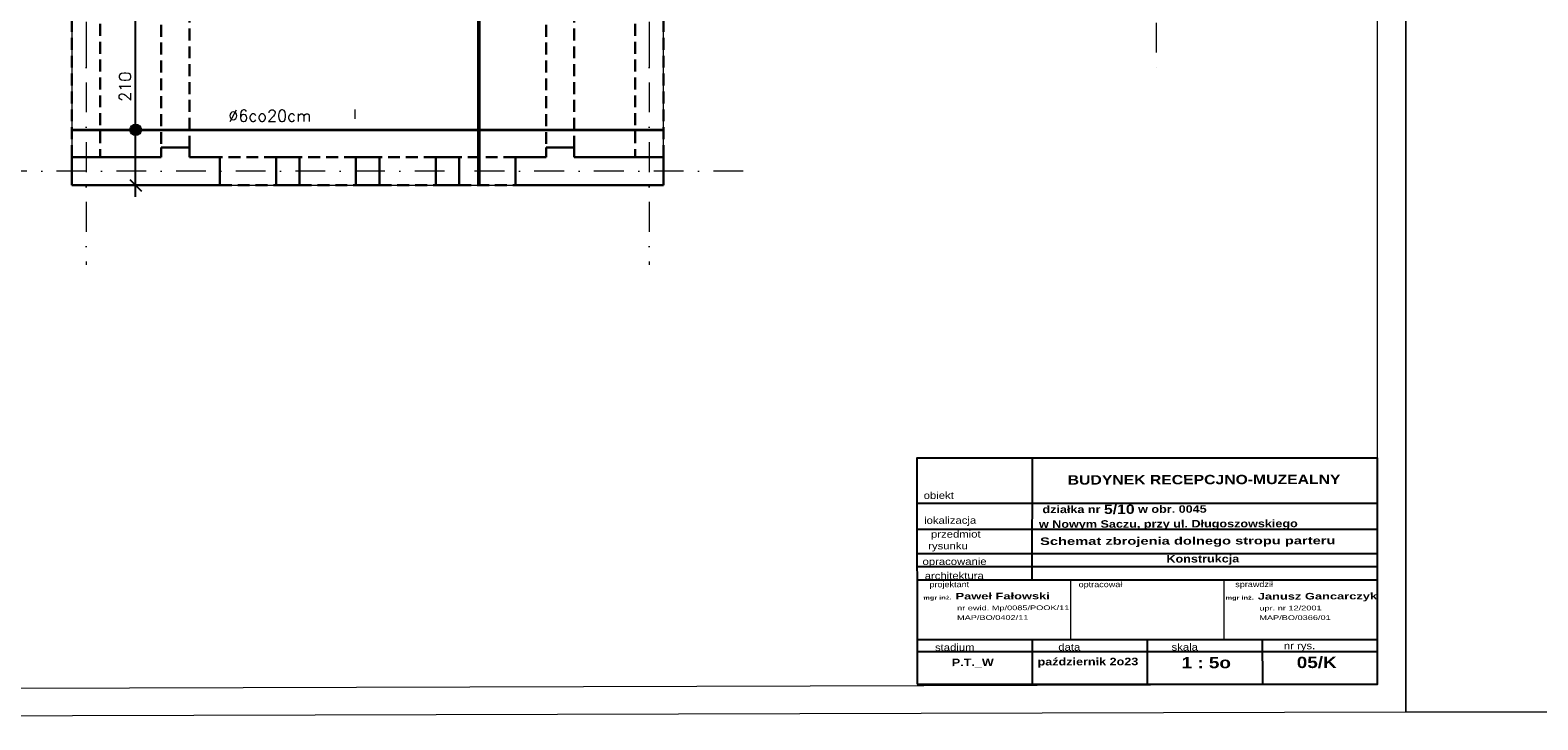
# Model space of a CAD drawing. Extents: x -19 to 9300416, y -12 to 10688993.
# Tile 6 of 106: x 4607123 to 4608729, y 5309973 to 5310708. Entities that reach past the tile are written whole.
import ezdxf

# ---------------------------------------------------------------- set-up
doc = ezdxf.new("R2010")
doc.units = 0
doc.header["$MEASUREMENT"] = 0
doc.linetypes.add('DASHDOT', pattern=[25.4, 12.7, -6.35, 0, -6.35])
doc.linetypes.add('DASHED', pattern=[19.05, 12.7, -6.35])
doc.layers.add('1', color=7, linetype='Continuous')
doc.layers.add('OPIS', color=7, linetype='Continuous')
for name, color, linetype, lineweight in [('hatch', 253, 'Continuous', 0), ('K-BELKI', 5, 'DASHED', 30), ('K-OPISY', 252, 'Continuous', 15), ('K-SCIANY CIENKI', 163, 'Continuous', 30), ('K-STAL', 114, 'Continuous', 50), ('K-STAL CIENKI', 92, 'Continuous', 35), ('K-WIDOK', 45, 'Continuous', 20), ('K-WYMIARY', 7, 'Continuous', 15), ('Osie', 175, 'DASHDOT', 9)]:
    doc.layers.add(name, color=color, linetype=linetype, lineweight=lineweight)
doc.styles.add('ARIAL', font='arial.ttf', dxfattribs={"height": 10})
doc.styles.add('ARIAL_WYM50', font='arial.ttf', dxfattribs={"height": 15})
doc.styles.add('courier', font='stylu.ttf')
doc.styles.add('Simplex', font='simplex.shx')
doc.dimstyles.new('1do50', dxfattribs={"dimscale": 5, "dimtxt": 2.5, "dimasz": 2.5, "dimexe": 2.5, "dimexo": 0.5, "dimgap": 1, "dimtad": 1, "dimdec": 1, "dimrnd": 0.5, "dimzin": 12, "dimdsep": 46, "dimtxsty": 'Simplex', "dimblk": 'OBLIQUE', "dimcen": 0.5, "dimdle": 2.5, "dimclrd": 256, "dimclre": 256, "dimclrt": 256, "dimadec": 1, "dimazin": 3, "dimtfac": 1, "dimtdec": 1, "dimtix": 1, "dimtmove": 0, "dimatfit": 3, "dimfxl": 0, "dimtolj": 1, "dimtzin": 0, "dimarcsym": 0})

# ---------------------------------------------------------------- blocks, each defined once
blk = doc.blocks.new('G$C61CBF25F')
at = {"layer": 'Osie', "lineweight": 0, "ltscale": 2.5}
for p, q in [((95, 540), (95, 1340)), ((1525, 1240), (-5, 1240)), ((1525, 640), (-5, 640)), ((1525, 100), (204.8, 100))]:
    blk.add_line(p, q, dxfattribs=at)
blk = doc.blocks.new('_Oblique')
at = {"color": 0, "linetype": 'ByBlock', "lineweight": -2}
blk.add_line((-0.5, -0.5), (0.5, 0.5), dxfattribs=at)
blk = doc.blocks.new('*D1152')
at = {"layer": 'Defpoints', "color": 0}
for p in [(4607197.8, 5310752.7), (4607235.6, 5310752.7), (4607167.8, 5310542.7)]:
    blk.add_point(p, dxfattribs=at)
at = {"layer": 'K-WYMIARY', "lineweight": -2, "ltscale": 40}
for p, q in [((4607235.6, 5310530.2), (4607235.6, 5310765.2)), ((4607223.1, 5310752.7), (4607248.1, 5310752.7)), ((4607223.1, 5310542.7), (4607248.1, 5310542.7))]:
    blk.add_line(p, q, dxfattribs=at)
at = {"layer": 'K-WYMIARY', "linetype": 'ByBlock', "lineweight": -2, "xscale": 12.5, "yscale": 12.5, "zscale": 12.5}
for p, rotation in [((4607235.6, 5310752.7), 90), ((4607235.6, 5310542.7), 270)]:
    blk.add_blockref('_Oblique', p, dxfattribs=dict(at, rotation=rotation))
at = {"layer": 'K-WYMIARY', "lineweight": 0, "ltscale": 40, "insert": (4607224.4, 5310647.7), "char_height": 12.5, "attachment_point": 5, "rotation": 90, "style": 'Simplex'}
blk.add_mtext('\\A1;210', dxfattribs=at)

msp = doc.modelspace()

# ---------------------------------------------------------------- hatches: boundary and pattern name
at = {"layer": 'K-OPISY'}
h = msp.add_hatch(color=256, dxfattribs=at)
edge = h.paths.add_edge_path()
edge.add_arc((4607235.65, 5310601.73), 6.06, 0, 360)

# ---------------------------------------------------------------- linework, layer by layer
at = {"lineweight": 0, "ltscale": 40}
for p, q in [((4608231.42, 5310121.8), (4608231.42, 5310058.34)), ((4608394.87, 5310121.8), (4608394.87, 5310058.34))]:
    msp.add_line(p, q, dxfattribs=at)
for p in [(4608231.42, 5310121.8), (4608394.89, 5310121.8)]:
    msp.add_point(p, dxfattribs=at)
at = {"layer": 'hatch', "color": 252}
for points in [[(4605618.61, 5312072.93), (4608588.61, 5312080.97), (4608588.61, 5309980.97), (4605618.61, 5309972.93)], [(4608588.61, 5312080.97), (4611558.61, 5312081.03), (4611558.61, 5309981.03), (4608588.61, 5309980.97)], [(4605778.61, 5310002.93), (4608558.61, 5310010.97), (4608558.61, 5312050.97), (4605778.61, 5312042.93)]]:
    msp.add_lwpolyline(points, close=True, dxfattribs=at)
at = {"layer": 'K-BELKI'}
for points in [[(4607167.81, 5310572.75), (4607167.81, 5310752.75), (4607197.81, 5310752.75), (4607197.81, 5310572.75)], [(4607797.81, 5310572.75), (4607797.81, 5310752.75), (4607767.81, 5310752.75), (4607767.81, 5310572.75)], [(4607292.81, 5310582.75), (4607292.81, 5310732.77), (4607262.81, 5310732.77), (4607262.81, 5310582.75)], [(4607702.81, 5310582.75), (4607702.81, 5310732.77), (4607672.81, 5310732.77), (4607672.81, 5310582.75)], [(4607325.31, 5310572.75), (4607325.31, 5310542.75), (4607385.31, 5310542.75), (4607385.31, 5310572.75)], [(4607410.31, 5310572.75), (4607410.31, 5310542.75), (4607470.31, 5310542.75), (4607470.31, 5310572.75)], [(4607495.31, 5310572.75), (4607495.31, 5310542.75), (4607555.31, 5310542.75), (4607555.31, 5310572.75)], [(4607580.31, 5310572.75), (4607580.31, 5310542.75), (4607640.31, 5310542.75), (4607640.31, 5310572.75)]]:
    msp.add_lwpolyline(points, close=True, dxfattribs=at)
at = {"layer": 'K-OPISY'}
msp.add_circle((4607235.65, 5310601.73), 6.06, dxfattribs=at)
at = {"layer": 'K-SCIANY CIENKI'}
for p, q in [((4607167.81, 5310542.75), (4607167.81, 5310572.75)), ((4607167.81, 5310572.75), (4607262.81, 5310572.75)), ((4607292.81, 5310582.75), (4607262.81, 5310582.75)), ((4607262.81, 5310582.75), (4607262.81, 5310572.75)), ((4607292.81, 5310572.75), (4607292.81, 5310582.75)), ((4607292.81, 5310572.75), (4607325.31, 5310572.75)), ((4607325.31, 5310572.75), (4607325.31, 5310542.75)), ((4607385.31, 5310542.75), (4607385.31, 5310572.75)), ((4607385.31, 5310572.75), (4607410.31, 5310572.75)), ((4607385.31, 5310542.75), (4607385.31, 5310572.75)), ((4607385.31, 5310572.75), (4607410.31, 5310572.75)), ((4607410.31, 5310572.75), (4607410.31, 5310542.75)), ((4607410.31, 5310572.75), (4607410.31, 5310542.75)), ((4607470.31, 5310542.75), (4607470.31, 5310572.75)), ((4607470.31, 5310572.75), (4607495.31, 5310572.75)), ((4607495.31, 5310572.75), (4607495.31, 5310542.75)), ((4607580.31, 5310572.75), (4607555.31, 5310572.75)), ((4607555.31, 5310572.75), (4607555.31, 5310542.75)), ((4607580.31, 5310542.75), (4607580.31, 5310572.75)), ((4607672.81, 5310572.75), (4607640.31, 5310572.75)), ((4607640.31, 5310572.75), (4607640.31, 5310542.75)), ((4607672.81, 5310572.75), (4607672.81, 5310582.75)), ((4607672.81, 5310582.75), (4607702.81, 5310582.75)), ((4607702.81, 5310582.75), (4607702.81, 5310572.75)), ((4607797.81, 5310572.75), (4607702.81, 5310572.75)), ((4607797.81, 5310542.75), (4607797.81, 5310572.75)), ((4607325.31, 5310542.75), (4607167.81, 5310542.75)), ((4607410.31, 5310542.75), (4607385.31, 5310542.75)), ((4607410.31, 5310542.75), (4607385.31, 5310542.75)), ((4607495.31, 5310542.75), (4607470.31, 5310542.75)), ((4607555.31, 5310542.75), (4607580.31, 5310542.75)), ((4607640.31, 5310542.75), (4607797.81, 5310542.75))]:
    msp.add_line(p, q, dxfattribs=at)
at = {"layer": 'K-STAL'}
msp.add_lwpolyline([(4607601.13, 5311902.75), (4607601.13, 5310542.75)], dxfattribs=at)
at = {"layer": 'K-STAL CIENKI', "color": 2}
msp.add_line((4607167.81, 5310601.73), (4607797.81, 5310601.73), dxfattribs=at)
at = {"layer": 'K-WIDOK'}
msp.add_line((4607468.99, 5310623.37), (4607468.99, 5310613.37), dxfattribs=at)
at = {"layer": 'K-WYMIARY', "lineweight": 0, "ltscale": 40}
msp.add_lwpolyline([(4607167.81, 5310752.75), (4607167.81, 5310542.75), (4607797.81, 5310542.75), (4607797.81, 5310752.75)], dxfattribs=at)
at = {"layer": 'OPIS'}
for p, q in [((4608190.57, 5310251.83), (4608190.4, 5310121.8)), ((4608557.98, 5310203.38), (4608068, 5310203.38)), ((4608558.13, 5310203.38), (4608068.15, 5310203.38)), ((4608558.21, 5310175.76), (4608068.23, 5310175.76)), ((4608558.28, 5310149.93), (4608068.3, 5310149.93)), ((4608558.32, 5310135.89), (4608068.34, 5310135.89)), ((4608558.35, 5310121.8), (4608067.95, 5310121.8)), ((4608558.49, 5310058.34), (4608068.51, 5310058.34)), ((4608190.53, 5310058.67), (4608190.65, 5310011.3)), ((4608313.01, 5310058.34), (4608313.31, 5310011.63)), ((4608435.83, 5310059.33), (4608435.96, 5310011.97)), ((4608558.52, 5310045.42), (4608068.54, 5310045.42))]:
    msp.add_line(p, q, dxfattribs=at)
msp.add_lwpolyline([(4608068, 5310010.97), (4608558.61, 5310010.97), (4608558.51, 5310251.83), (4608067.9, 5310251.83)], close=True, dxfattribs=at)
at = {"layer": 'Osie', "lineweight": 0, "ltscale": 5}
for p, q in [((4607182.81, 5311987.75), (4607182.81, 5310667.59)), ((4607182.81, 5311987.75), (4607182.81, 5310667.59)), ((4607782.81, 5311987.75), (4607782.81, 5310667.59)), ((4607782.81, 5311987.75), (4607782.81, 5310667.59))]:
    msp.add_line(p, q, dxfattribs=at)

# ---------------------------------------------------------------- block references
at = {"lineweight": 0, "ltscale": 40, "rotation": 90}
msp.add_blockref('G$C61CBF25F', (4608422.81, 5310462.75), dxfattribs=at)

# ---------------------------------------------------------------- texts
at = {"layer": '1', "insert": (4608415.35, 5310189.21), "char_height": 8, "width": 442.3872, "attachment_point": 5, "rotation": 0.15445, "style": 'ARIAL_WYM50'}
msp.add_mtext('\\A1;\\pxql;{\\W1.2;\\fArial|b1|i0|c238|p34;  działka nr \\H1.25x;5/10\\H0.8x; w obr. 0045\\P w Nowym Saczu, przy ul. Długoszowskiego }', dxfattribs=at)
at = {"layer": 'K-OPISY', "insert": (4607422.69, 5310610.47), "char_height": 12.5, "attachment_point": 9, "style": 'Simplex'}
msp.add_mtext('{\\C7;%%C6co20cm}', dxfattribs=at)
at = {"layer": 'OPIS', "rotation": 0.15445}
for s, insert, char_height, width, attachment_point, style in [('{\\W1.2;\\fArial|b1|i0|c238|p34; BUDYNEK RECEPCJNO-MUZEALNY}', (4608371.49, 5310228.92), 10, 388.7918, 5, 'ARIAL_WYM50'), ('{\\fEuphemia|b0|i0|c0|p34;\\W1.2;obiekt}', (4608091.18, 5310212.1), 7.5, 355.5035, 5, 'ARIAL_WYM50'), ('{\\fEuphemia|b0|i0|c0|p34;\\W1.2;lokalizacja}', (4608103.29, 5310184.47), 7.5, 355.5035, 5, 'ARIAL_WYM50'), ('{\\fEuphemia|b0|i0|c0|p34;\\W1.2;     przedmiot\\Prysunku}', (4608101, 5310163.5), 7.5, 355.5035, 5, 'ARIAL_WYM50'), ('{\\fArial|b1|i0|c238|p34;\\W1.4;\\C0;Schemat zbrojenia dolnego stropu parteru}', (4608199.06, 5310167.29), 8, 367.9618, 1, 'ARIAL'), ('{\\fEuphemia|b0|i0|c0|p34;\\W1.2;opracowanie}', (4608107.99, 5310140.61), 7.5, 355.5035, 5, 'ARIAL_WYM50'), ('{\\fArial|b1|i0|c238|p34;\\W1.2;Konstrukcja}', (4608372.48, 5310143.41), 8, 355.5035, 5, 'ARIAL_WYM50'), ('{\\fEuphemia|b0|i0|c0|p34;\\W1.2;architektura}', (4608107.66, 5310126.52), 7.5, 355.5035, 5, 'ARIAL_WYM50'), ('{\\W1.2;\\FEuphemia|c0;projektant}', (4608102.36, 5310116.41), 6, 355.5035, 5, 'ARIAL_WYM50'), ('{\\W1.2;\\FEuphemia|c0;optracował}', (4608263.43, 5310116.41), 6, 355.5035, 5, 'ARIAL_WYM50'), ('{\\W1.2;\\FEuphemia|c0;sprawdził}', (4608427.11, 5310116.54), 6, 355.5035, 5, 'ARIAL_WYM50'), ('{\\W1.4;\\fArial|b1|i0|c238|p34;\\H0.444444x;mgr inż.  \\H1.750002x;Paweł Fałowski}', (4608074.7, 5310108.15), 9, 371.5441, 1, 'courier'), ('{\\W1.4;\\fArial|b1|i0|c238|p34;\\H0.444444x;mgr inż.  \\H1.750002x;Janusz Gancarczyk}', (4608396.69, 5310107.99), 9, 371.5441, 1, 'courier'), ('{\\W1.4;\\fArial|b0|i0|c238|p34;nr ewid. Mp/0085/POOK/11}', (4608110.69, 5310094.65), 5, 371.5441, 1, 'courier'), ('{\\W1.4;\\fArial|b0|i0|c238|p34;upr. nr 12/2001}', (4608432.69, 5310094.5), 5, 371.5441, 1, 'courier'), ('{\\W1.4;\\fArial|b0|i0|c238|p34;MAP/BO/0402/11}', (4608110.61, 5310084.37), 5, 371.5441, 1, 'courier'), ('{\\W1.4;\\fArial|b0|i0|c238|p34;MAP/BO/0366/01}', (4608432.61, 5310084.22), 5, 371.5441, 1, 'courier'), ('{\\fEuphemia|b0|i0|c0|p34;\\W1.2;stadium}', (4608108.2, 5310050.14), 7.5, 355.5035, 5, 'ARIAL_WYM50'), ('{\\W1.2;\\fArial|b1|i0|c238|p34;październik 2o23}', (4608250.08, 5310033.83), 8, 355.5035, 5, 'ARIAL_WYM50'), ('{\\fEuphemia|b0|i0|c0|p34;\\W1.2;data}', (4608230.22, 5310050.47), 7.5, 355.5035, 5, 'ARIAL_WYM50'), ('{\\fEuphemia|b0|i0|c0|p34;\\W1.2;skala}', (4608353.19, 5310050.47), 7.5, 355.5035, 5, 'ARIAL_WYM50'), ('{\\fArial|b1|i0|c238|p34;\\W1.2;\\C0;1 : 5o}', (4608349.85, 5310039.79), 12, 367.9618, 1, 'ARIAL'), ('{\\fEuphemia|b0|i0|c0|p34;\\W1.2;nr rys.}', (4608475.52, 5310050.8), 7.5, 355.5035, 5, 'ARIAL_WYM50'), ('{\\W1.2;\\fArial|b1|i0|c238|p34;\\C0;05/K}', (4608472.51, 5310040.12), 12, 389.9623, 1, 'ARIAL'), ('{\\W1.2;\\fArial|b1|i0|c238|p34;P.T._W}', (4608127.43, 5310033.5), 8, 355.5035, 5, 'ARIAL_WYM50')]:
    msp.add_mtext(s, dxfattribs=dict(at, insert=insert, char_height=char_height, width=width, attachment_point=attachment_point, style=style))

# ---------------------------------------------------------------- dimensions: what is measured, and where the dimension line sits
at = {"layer": 'K-WYMIARY', "lineweight": 0, "ltscale": 40}
dim = msp.add_linear_dim(base=(4607235.65, 5310752.75), p1=(4607167.81, 5310542.75), p2=(4607197.81, 5310752.75), angle=90, dimstyle='1do50', dxfattribs=at)
dim.commit()
dim.dimension.update_dxf_attribs({"geometry": '*D1152', "text_midpoint": (4607224.4, 5310647.75)})

doc.saveas('drawing.dxf')
